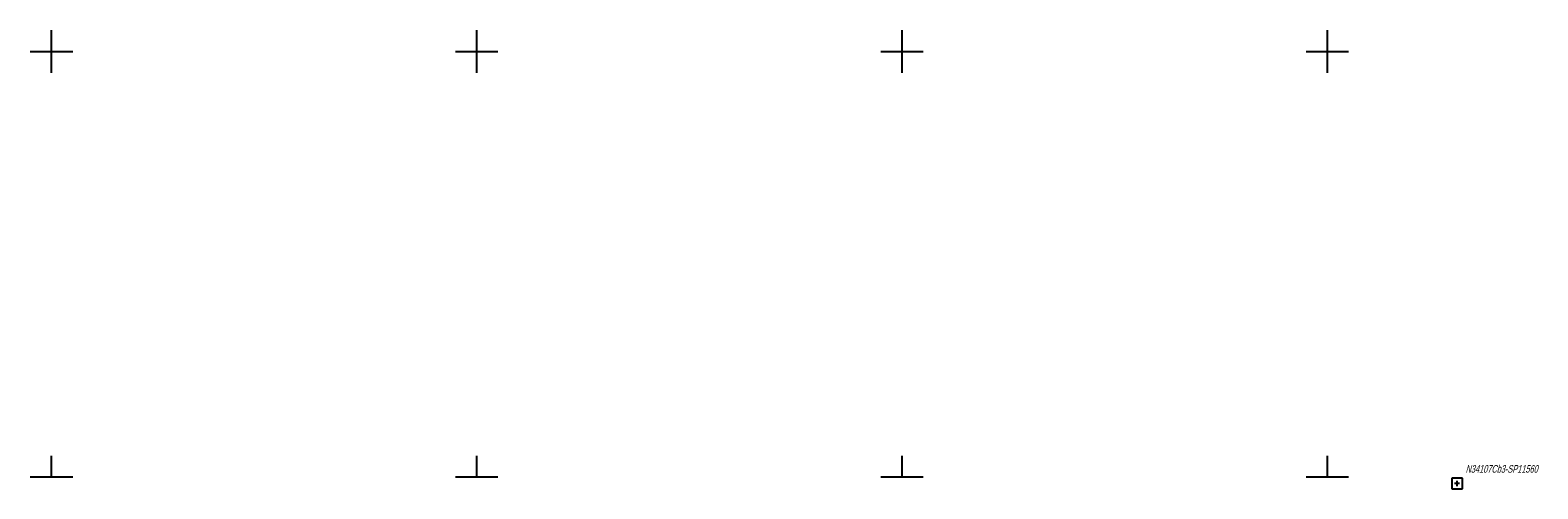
# Model space of a CAD drawing. Header units: metres. Extents: x 8440716 to 8446743, y 5883760 to 5887966.
# Tile 241 of 256: x 8442698 to 8442875, y 5885749 to 5885802. Entities that reach past the tile are written whole.
import ezdxf
from ezdxf.enums import TextEntityAlignment as Align

# ---------------------------------------------------------------- set-up
doc = ezdxf.new("R2010")
doc.units = ezdxf.units.M
doc.header["$MEASUREMENT"] = 0
doc.layers.get('0').update_dxf_attribs({"color": 250, "linetype": 'CONTINUOUS', "lineweight": 5})
for name, color, linetype in [('Szczegółowa osnowa geodezyjna pozioma', 253, 'CONTINUOUS'), ('Szczegółowa osnowa geodezyjna pozioma-Atr103', 253, 'CONTINUOUS'), ('Wstawianie ramki sekcyjnej z opisem', 253, 'CONTINUOUS')]:
    doc.layers.add(name, color=color, linetype=linetype)
doc.styles.get("Standard").update_dxf_attribs({"font": 'Working1250', "width": 0.75})

# ---------------------------------------------------------------- blocks, each defined once
blk = doc.blocks.new('OSSP')
at = {"color": 0}
for p, q in [((-0.626, 0.625), (-0.626, -0.625)), ((-0.626, 0.625), (-0.626, -0.625)), ((0.624, 0.625), (-0.626, 0.625)), ((0.624, 0.625), (-0.626, 0.625)), ((0.3, 0), (-0.3, 0)), ((0.3, 0), (-0.3, 0)), ((0, -0.3), (0, 0.3)), ((0, -0.3), (0, 0.3)), ((0.624, -0.625), (0.624, 0.625)), ((0.624, -0.625), (0.624, 0.625)), ((-0.626, -0.625), (0.624, -0.625)), ((-0.626, -0.625), (0.624, -0.625))]:
    blk.add_line(p, q, dxfattribs=at)
blk = doc.blocks.new('RAMKA500K')
at = {"color": 0}
for p, q in [((0, 47.5), (0, 52.5)), ((50, 47.5), (50, 52.5)), ((300, 47.5), (300, 52.5)), ((350, 47.5), (350, 52.5)), ((400, 47.5), (400, 52.5)), ((0, 50), (2.5, 50)), ((47.5, 50), (52.5, 50)), ((297.5, 50), (302.5, 50)), ((347.5, 50), (352.5, 50)), ((397.5, 50), (400, 50)), ((0, 0), (0, 2.5)), ((50, 0), (50, 2.5)), ((300, 0), (300, 2.5)), ((350, 0), (350, 2.5)), ((400, 0), (400, 2.5)), ((0, 0), (2.5, 0)), ((47.5, 0), (52.5, 0)), ((297.5, 0), (302.5, 0)), ((347.5, 0), (352.5, 0)), ((397.5, 0), (400, 0))]:
    blk.add_line(p, q, dxfattribs=at)

msp = doc.modelspace()

# ---------------------------------------------------------------- block references
at = {"layer": 'Szczegółowa osnowa geodezyjna pozioma', "color": 253, "linetype": 'Continuous', "lineweight": 18}
msp.add_blockref('OSSP', (8442865.25, 5885749.23), dxfattribs=at)
at = {"layer": 'Wstawianie ramki sekcyjnej z opisem', "color": 253, "linetype": 'Continuous', "lineweight": 13}
for p in [(8442400, 5885750), (8442800, 5885750)]:
    msp.add_blockref('RAMKA500K', p, dxfattribs=at)

# ---------------------------------------------------------------- texts
at = {"layer": 'Szczegółowa osnowa geodezyjna pozioma-Atr103', "color": 253, "oblique": 15, "width": 0.72}
msp.add_text('N34107Cb3-SP11560', height=0.9, dxfattribs=at).set_placement((8442866.25, 5885750.23), align=Align.BOTTOM_LEFT)

doc.saveas('drawing.dxf')
